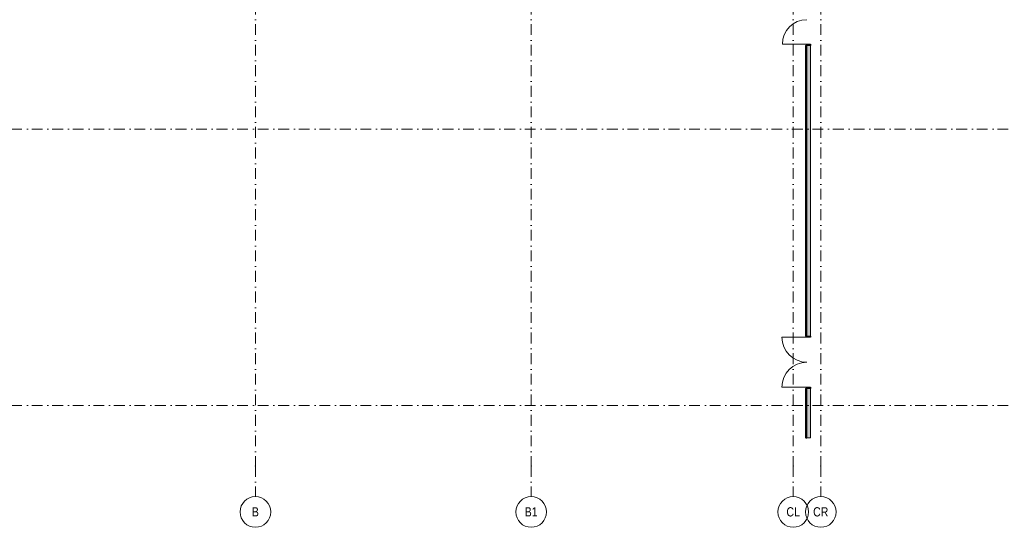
# Model space of a CAD drawing. Header units: millimetres. Extents: x -14761 to 157739, y -22400 to 107990.
# Tile 6 of 228: x 10309 to 42437, y -3975 to 12570. Entities that reach past the tile are written whole.
import ezdxf

# ---------------------------------------------------------------- set-up
doc = ezdxf.new("R2010")
doc.units = ezdxf.units.MM
doc.header["$MEASUREMENT"] = 0
doc.linetypes.add('Штрихпунктирная', pattern=[670.277762, 352.777767, -176.388884, 0, -141.111112])
doc.layers.add('Конструктив - Стены наружние фасад', color=7, linetype='Continuous')
doc.layers.add('Элемент Модели - Оси', color=7, linetype='Continuous')
doc.styles.add('СГЕНЕРИР_СТИЛЬ_3', font='txt')

msp = doc.modelspace()

# ---------------------------------------------------------------- hatches: boundary and pattern name
at = {"layer": 'Конструктив - Стены наружние фасад', "linetype": 'Continuous', "lineweight": 0, "true_color": 0x000000}
for points in [[(35945, 2260), (35960, 2260), (35960, 11730), (35945, 11730)], [(35990, 11730), (35960, 11730), (35960, 2260), (35990, 2260)], [(35990, 2260), (36110, 2260), (36110, 11730), (35990, 11730)], [(35995, 11730), (36110, 11730), (36110, 11770), (35995, 11770)], [(36110, 2260), (35995, 2260), (35995, 2220), (36110, 2220)], [(35945, -1055), (35960, -1055), (35960, 550), (35945, 550)], [(35960, 550), (35960, -1055), (35990, -1055), (35990, 550)], [(35990, 550), (35990, -1055), (36110, -1055), (36110, 550)], [(35995, 550), (36110, 550), (36110, 590), (35995, 590)]]:
    msp.add_hatch(color=18, dxfattribs=at).paths.add_polyline_path(points)

# ---------------------------------------------------------------- linework, layer by layer
at = {"layer": 'Конструктив - Стены наружние фасад', "color": 251, "linetype": 'Continuous', "lineweight": 15, "true_color": 0x575757}
for p, q in [((35995, 11770), (35195, 11770)), ((35960, 11730), (35945, 11730)), ((35960, 11730), (35945, 11730)), ((35960, 11730), (35945, 11730)), ((35960, 2260), (35945, 2260)), ((35960, 2260), (35945, 2260)), ((35960, 2260), (35945, 2260)), ((35995, 2220), (35180, 2220)), ((35995, 590), (35180, 590)), ((35960, 550), (35945, 550)), ((35960, 550), (35945, 550)), ((35960, 550), (35945, 550))]:
    msp.add_line(p, q, dxfattribs=at)
at = {"layer": 'Конструктив - Стены наружние фасад', "color": 251, "linetype": 'Continuous', "lineweight": 20, "true_color": 0x575757}
for p, q in [((35945, 11730), (35945, 11693)), ((35945, 11730), (35945, 11693)), ((35945, 11730), (35945, 11693)), ((35960, 2260), (35960, 11730)), ((35990, 2260), (35990, 11730)), ((36110, 11730), (36110, 11693)), ((36110, 11730), (36110, 11693)), ((36110, 11730), (36110, 11693)), ((35945, 2260), (35945, 2297)), ((35945, 2260), (35945, 2297)), ((35945, 2260), (35945, 2297)), ((36110, 2260), (36110, 2297)), ((36110, 2260), (36110, 2297)), ((36110, 2260), (36110, 2297)), ((35945, 550), (35945, 513)), ((35945, 550), (35945, 513)), ((35945, 550), (35945, 513)), ((35960, -1055), (35960, 550)), ((35990, -1055), (35990, 550)), ((36110, 550), (36110, 513)), ((36110, 550), (36110, 513)), ((36110, 550), (36110, 513))]:
    msp.add_line(p, q, dxfattribs=at)
at = {"layer": 'Конструктив - Стены наружние фасад', "color": 251, "linetype": 'Continuous', "lineweight": 30, "true_color": 0x575757}
for p, q in [((35990, 11730), (35960, 11730)), ((35990, 11730), (35960, 11730)), ((35990, 11730), (35960, 11730)), ((35995, 11730), (35995, 11770)), ((35995, 11770), (36110, 11770)), ((36110, 11730), (35995, 11730)), ((36110, 11770), (36110, 11730)), ((35990, 2260), (35960, 2260)), ((35990, 2260), (35960, 2260)), ((35990, 2260), (35960, 2260)), ((35995, 2220), (35995, 2260)), ((35995, 2260), (36110, 2260)), ((36110, 2260), (36110, 2220)), ((36110, 2220), (35995, 2220)), ((35990, 550), (35960, 550)), ((35990, 550), (35960, 550)), ((35990, 550), (35960, 550)), ((35995, 550), (35995, 590)), ((35995, 590), (36110, 590)), ((36110, 550), (35995, 550)), ((36110, 590), (36110, 550))]:
    msp.add_line(p, q, dxfattribs=at)
at = {"layer": 'Конструктив - Стены наружние фасад', "color": 251, "linetype": 'Continuous', "lineweight": 5, "true_color": 0x575757}
for p, q in [((35995, 11730), (35990, 11730)), ((35995, 11730), (35990, 11730)), ((35995, 11730), (35990, 11730)), ((36110, 11730), (35995, 11730)), ((36110, 11730), (35995, 11730)), ((36110, 11730), (35995, 11730)), ((35995, 2260), (35990, 2260)), ((35995, 2260), (35990, 2260)), ((35995, 2260), (35990, 2260)), ((36110, 2260), (35995, 2260)), ((36110, 2260), (35995, 2260)), ((36110, 2260), (35995, 2260)), ((35995, 550), (35990, 550)), ((35995, 550), (35990, 550)), ((35995, 550), (35990, 550)), ((36110, 550), (35995, 550)), ((36110, 550), (35995, 550)), ((36110, 550), (35995, 550))]:
    msp.add_line(p, q, dxfattribs=at)
at = {"layer": 'Конструктив - Стены наружние фасад', "color": 251, "linetype": 'Continuous', "lineweight": 20, "true_color": 0x575757, "flags": 128}
for points in [[(35945, 11730), (35945, 2260)], [(36110, 2260), (36110, 11730)], [(35945, 550), (35945, -1055)], [(36110, -1055), (36110, 550)]]:
    msp.add_lwpolyline(points, dxfattribs=at)
at = {"layer": 'Конструктив - Стены наружние фасад', "color": 251, "linetype": 'Continuous', "lineweight": 15, "true_color": 0x575757, "flags": 128}
msp.add_lwpolyline([(35945, -1055), (35960, -1055)], dxfattribs=at)
at = {"layer": 'Конструктив - Стены наружние фасад', "color": 251, "linetype": 'Continuous', "lineweight": 30, "true_color": 0x575757, "flags": 128}
msp.add_lwpolyline([(35960, -1055), (35990, -1055)], dxfattribs=at)
at = {"layer": 'Конструктив - Стены наружние фасад', "color": 251, "linetype": 'Continuous', "lineweight": 5, "true_color": 0x575757, "flags": 128}
msp.add_lwpolyline([(35990, -1055), (36110, -1055)], dxfattribs=at)
at = {"layer": 'Конструктив - Стены наружние фасад', "color": 251, "linetype": 'Continuous', "lineweight": 5, "true_color": 0x575757}
for centre, radius, start, end in [((35995, 11770), 800, 90, 180), ((35995, 2220), 815, 180, 270), ((35995, 590), 815, 90, 180)]:
    msp.add_arc(centre, radius, start, end, dxfattribs=at)
at = {"layer": 'Элемент Модели - Оси', "color": 7, "linetype": 'Штрихпунктирная', "lineweight": 15}
for p, q in [((18000, 92200), (18000, -1975)), ((27000, 92200), (27000, -1975)), ((35550, 92200), (35550, -1975)), ((36450, 92200), (36450, -1975)), ((-12761, 9000), (155650, 9000)), ((-12761, 0), (155650, 0)), ((18000, -1975), (18000, -2975)), ((27000, -1975), (27000, -2975)), ((35550, -1975), (35550, -2975)), ((36450, -1975), (36450, -2975))]:
    msp.add_line(p, q, dxfattribs=at)
at = {"layer": 'Элемент Модели - Оси', "color": 7, "linetype": 'Continuous', "lineweight": 15}
for centre in [(18000, -3475), (27000, -3475), (35550, -3475), (36450, -3475)]:
    msp.add_circle(centre, 500, dxfattribs=at)
at = {"layer": 'Элемент Модели - Оси', "color": 7, "linetype": 'Штрихпунктирная', "lineweight": 15}
for p in [(18000, -1975), (18000, -1975), (27000, -1975), (27000, -1975), (35550, -1975), (35550, -1975), (36450, -1975), (36450, -1975)]:
    msp.add_point(p, dxfattribs=at)

# ---------------------------------------------------------------- texts
at = {"layer": 'Элемент Модели - Оси', "color": 30, "lineweight": 5, "true_color": 0xff823e, "char_height": 300, "attachment_point": 4, "style": 'СГЕНЕРИР_СТИЛЬ_3'}
for s, insert in [('\\A1;{\\pql;\\pt0;\\fArial Narrow|b0|i0|c204|p34;B}', (17884, -3473)), ('\\A1;{\\pql;\\pt0;\\fArial Narrow|b0|i0|c204|p34;B1}', (26788, -3473)), ('\\A1;{\\pql;\\pt0;\\fArial Narrow|b0|i0|c204|p34;CL}', (35328, -3473)), ('\\A1;{\\pql;\\pt0;\\fArial Narrow|b0|i0|c204|p34;CR}', (36199, -3473))]:
    msp.add_mtext(s, dxfattribs=dict(at, insert=insert))

doc.saveas('drawing.dxf')
